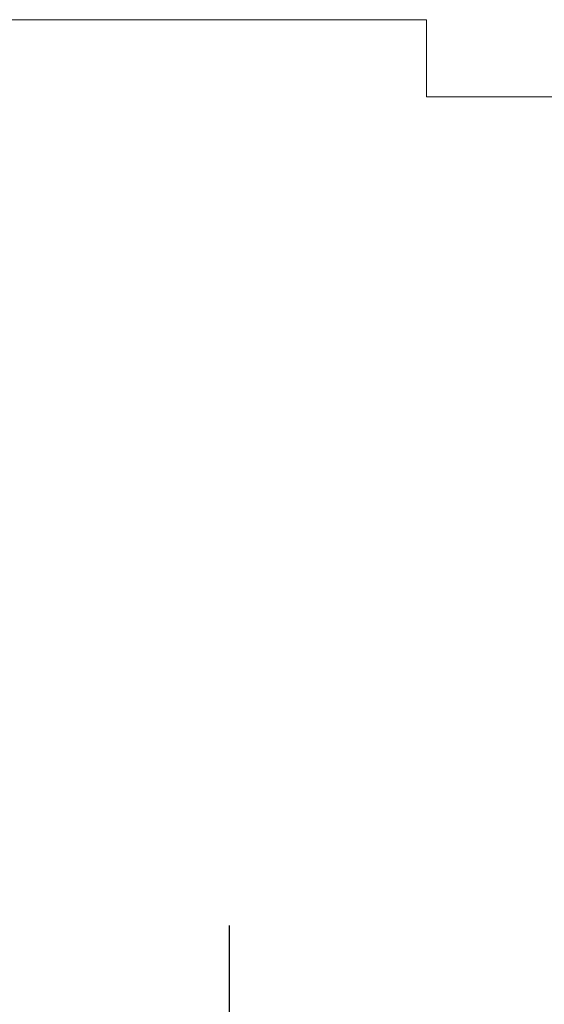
# Model space of a CAD drawing. Extents: x 23 to 1533, y 6 to 258.
# Tile 12 of 16: x 277 to 367, y 90 to 258. Entities that reach past the tile are written whole.
import ezdxf
from ezdxf.enums import TextEntityAlignment as Align

# ---------------------------------------------------------------- set-up
doc = ezdxf.new("R2010")
doc.units = 0
doc.header["$MEASUREMENT"] = 0
doc.layers.add('B_ANNO_DIM', color=7, linetype='Continuous', lineweight=18)
doc.layers.add('B_ANNO_TEXT', color=7, linetype='Continuous', lineweight=18)
doc.layers.add('B_ANNO_NOPLOT', color=47, linetype='Continuous', lineweight=18, plot=False)
doc.styles.add('Annotative', font='calibri.ttf', dxfattribs={"height": 0.0625})
doc.styles.get("Standard").update_dxf_attribs({"font": 'calibri.ttf'})
doc.dimstyles.new('Annotative', dxfattribs={"dimscale": 0, "dimtxt": 0.0625, "dimasz": 0.0625, "dimexe": 0.03125, "dimexo": 0.03125, "dimgap": 0.03125, "dimtad": 1, "dimdec": 3, "dimzin": 3, "dimdsep": 46, "dimlunit": 4, "dimtxsty": 'Standard', "dimblk": 'OPEN30', "dimcen": 0.03125, "dimaunit": 1, "dimadec": 0, "dimazin": 3, "dimtfac": 0.75, "dimtdec": 3, "dimtofl": 0, "dimtmove": 0, "dimatfit": 3, "dimldrblk": 'OPEN30', "dimfxl": 1, "dimtfill": 1, "dimfrac": 1, "dimtolj": 1, "dimtzin": 0, "dimarcsym": 0})

# ---------------------------------------------------------------- blocks, each defined once
blk = doc.blocks.new('*U127')
at = {"layer": 'B_ANNO_NOPLOT', "flags": 128}
blk.add_lwpolyline([(0, 0), (0, 252), (323.9277, 252), (323.9277, 238.8552), (378, 238.8552), (378, 40.4996), (316.5708, 40.4996), (316.5708, 0)], close=True, dxfattribs=at)
blk = doc.blocks.new('*U52')
at = {"layer": 'B_ANNO_NOPLOT', "flags": 128}
blk.add_lwpolyline([(0, 0), (0, 252), (323.9277, 252), (323.9277, 238.8552), (378, 238.8552), (378, 40.4996), (316.5708, 40.4996), (316.5708, 0)], close=True, dxfattribs=at)
blk = doc.blocks.new('_Open30')
at = {"color": 0, "linetype": 'ByBlock', "lineweight": -2}
for p, q in [((-1, 0.27), (0, 0)), ((0, 0), (-1, -0.27)), ((0, 0), (-1, 0))]:
    blk.add_line(p, q, dxfattribs=at)
blk = doc.blocks.new('*D76')
at = {"layer": 'B_ANNO_DIM', "color": 0, "lineweight": -2, "transparency": 16777216}
for p, q in [((77.25, 97.64), (77.25, 97.03)), ((290.3, 97.64), (290.3, 66.99)), ((77.25, 95.53), (77.25, 66.99)), ((78.75, 67.74), (288.8, 67.74))]:
    blk.add_line(p, q, dxfattribs=at)
at = {"layer": 'Defpoints', "color": 0, "transparency": 16777216}
for p in [(77.25, 98.39), (290.3, 98.39), (290.3, 67.74)]:
    blk.add_point(p, dxfattribs=at)
at = {"layer": 'B_ANNO_DIM', "color": 0, "lineweight": -2, "transparency": 16777216, "xscale": 1.5, "yscale": 1.5, "zscale": 1.5, "rotation": 180}
blk.add_blockref('_Open30', (77.25, 67.74), dxfattribs=at)
at = {"layer": 'B_ANNO_DIM', "color": 0, "lineweight": -2, "transparency": 16777216, "xscale": 1.5, "yscale": 1.5, "zscale": 1.5}
blk.add_blockref('_Open30', (290.3, 67.74), dxfattribs=at)
at = {"layer": 'B_ANNO_DIM', "color": 0, "transparency": 16777216, "insert": (183.78, 69.25), "char_height": 1.5, "attachment_point": 5, "bg_fill": 3, "box_fill_scale": 1.25, "bg_fill_color": 256, "bg_fill_true_color": 13158600, "bg_fill_transparency": 0}
blk.add_mtext('\\A1;GIRDER LENGTH = "L"', dxfattribs=at)
blk = doc.blocks.new('INS_G82W_BASE')
at = {"layer": 'B_ANNO_TEXT', "style": 'Annotative'}
for tag, p in [('B#', (171.5883, 52.412, 1.6845)), ('6LAPLENGTH', (206.5582, 52.4108, 1.6845))]:
    blk.add_attdef(tag, text='', height=1.5, dxfattribs=at).set_placement(p, align=Align.MIDDLE_CENTER)
at = {"layer": 'B_ANNO_DIM'}
dim = blk.add_linear_dim(base=(290.3037, 67.7352, 0.8422), p1=(77.2522, 98.3874, 0.8422), p2=(290.3037, 98.3874, 0.8422), text='GIRDER LENGTH = "L"', dimstyle='Annotative', dxfattribs=at)
dim.commit()
dim.dimension.update_dxf_attribs({"geometry": '*D76', "text_midpoint": (183.7779, 69.2525, 0.8422)})

msp = doc.modelspace()

# ---------------------------------------------------------------- block references
msp.add_blockref('*U52', (22.5, 6))

# ---------------------------------------------------------------- next in the draw order: block references
msp.add_blockref('INS_G82W_BASE', (22.5, 6))

# ---------------------------------------------------------------- next in the draw order: block references
msp.add_blockref('*U127', (22.5, 6))

doc.saveas('drawing.dxf')
